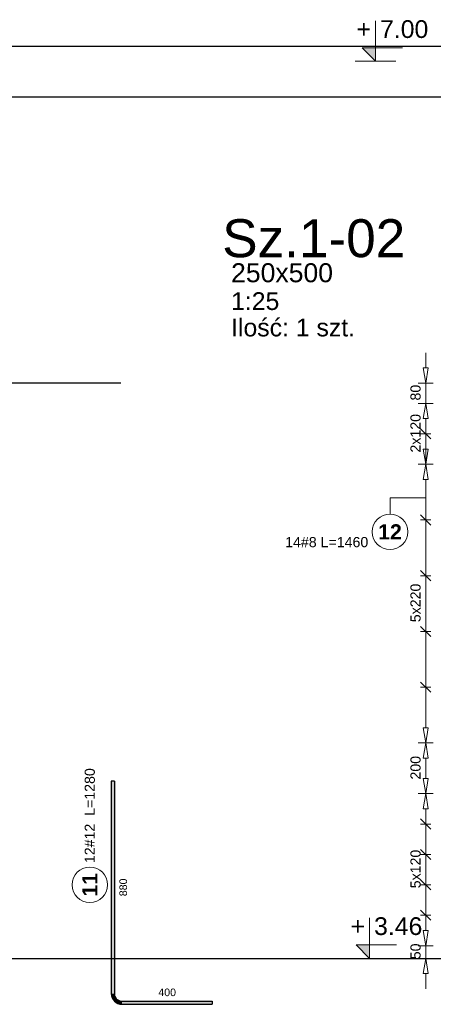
# Model space of a CAD drawing. Extents: x 3922 to 466978, y -142912 to 64503.
# Tile 28 of 62: x 396122 to 397753, y -123363 to -119478. Entities that reach past the tile are written whole.
import ezdxf
from ezdxf.enums import TextEntityAlignment as Align

# ---------------------------------------------------------------- set-up
doc = ezdxf.new("R2010")
doc.units = 0
doc.header["$LTSCALE"] = 10
doc.header["$MEASUREMENT"] = 0
doc.layers.add('P-Linia3', color=6, linetype='Continuous', lineweight=60)
for name, color, linetype in [('RCAD_opis rozkładu', 7, 'Continuous'), ('RCAD_pręt wyrzucony', 130, 'Continuous'), ('RCAD_symbole graficzne', 7, 'Continuous')]:
    doc.layers.add(name, color=color, linetype=linetype)
doc.styles.add('_Fd Opis', font='arial.ttf')
doc.styles.add('style1', font='arial.ttf')
doc.styles.add('style3', font='arialbd.ttf')

msp = doc.modelspace()

# ---------------------------------------------------------------- hatches: boundary and pattern name
at = {"layer": 'RCAD_pręt wyrzucony'}
for points in [[(396483.37262, -122482.39868), (396495.37262, -122482.39868), (396495.37262, -123321.37389), (396483.37262, -123321.37389)], [(396525.37262, -123363.37389), (396525.37262, -123351.37389), (396881.77899, -123351.37389), (396881.77899, -123363.37389)]]:
    msp.add_hatch(color=4, dxfattribs=at).paths.add_polyline_path(points, flags=0)
h = msp.add_hatch(color=4, dxfattribs=at)
edge = h.paths.add_edge_path(flags=0)
edge.add_line((396483.37262, -123321.37389), (396495.37262, -123321.37389))
edge.add_arc((396525.37262, -123321.37389), 30, 180, 270)
edge.add_line((396525.37262, -123351.37389), (396525.37262, -123363.37389))
edge.add_arc((396525.37262, -123321.37389), 42, 540, 630, ccw=False)
at = {"layer": 'RCAD_symbole graficzne'}
for points in [[(397472.28843, -119588.64289), (397525.62176, -119641.97622), (397525.62176, -119588.64289)], [(397448.80411, -123128.64289), (397502.13744, -123181.97622), (397502.13744, -123128.64289)]]:
    msp.add_hatch(color=1, dxfattribs=at).paths.add_polyline_path(points, flags=0)

# ---------------------------------------------------------------- linework, layer by layer
at = {"layer": 'Defpoints'}
for p in [(394953.25392, -119581.97622), (394953.25392, -119781.97622), (382133.5222, -123181.97622), (395614.1618, -123181.97622), (387531.97264, -123181.97622), (401012.61224, -123181.97622), (379175.3442, -123181.97622), (392655.9838, -123181.97622), (384573.79464, -123181.97622), (398054.43424, -123181.97622)]:
    msp.add_xline(p, (1, 0), dxfattribs=at)
msp.add_lwpolyline([(396521.06444, -120911.97622), (393054.08962, -120911.97622)], dxfattribs=at)
at = {"layer": 'RCAD_opis rozkładu', "color": 8, "lineweight": 0}
for p, q in [((397723.43551, -120791.97622), (397723.43551, -120851.97622)), ((397723.43551, -120911.97622), (397713.43551, -120851.97622)), ((397733.43551, -120851.97622), (397713.43551, -120851.97622)), ((397733.43551, -120851.97622), (397723.43551, -120911.97622)), ((397693.43551, -120911.97622), (397753.43551, -120911.97622)), ((397723.43551, -120991.97622), (397723.43551, -120911.97622)), ((397693.43551, -120991.97622), (397753.43551, -120991.97622)), ((397713.43551, -121051.97622), (397723.43551, -120991.97622)), ((397723.43551, -120991.97622), (397733.43551, -121051.97622)), ((397713.43551, -121051.97622), (397733.43551, -121051.97622)), ((397723.43551, -121111.97622), (397723.43551, -121051.97622)), ((397743.43551, -121131.97622), (397703.43551, -121091.97622)), ((397703.43551, -121111.97622), (397743.43551, -121111.97622)), ((397723.43551, -121231.97622), (397723.43551, -121111.97622)), ((397723.43551, -121111.97622), (397723.43551, -121171.97622)), ((397723.43551, -121231.97622), (397713.43551, -121171.97622)), ((397733.43551, -121171.97622), (397713.43551, -121171.97622)), ((397733.43551, -121171.97622), (397723.43551, -121231.97622)), ((397693.43551, -121231.97622), (397753.43551, -121231.97622)), ((397693.43551, -121231.97622), (397753.43551, -121231.97622)), ((397713.43551, -121291.97622), (397723.43551, -121231.97622)), ((397723.43551, -121231.97622), (397733.43551, -121291.97622)), ((397713.43551, -121291.97622), (397733.43551, -121291.97622)), ((397723.43551, -121451.97622), (397723.43551, -121291.97622)), ((397582.65057, -121364.30378), (397723.43551, -121364.30378)), ((397582.65057, -121364.30378), (397582.65057, -121428.99432)), ((397743.43551, -121471.97622), (397703.43551, -121431.97622)), ((397703.43551, -121451.97622), (397743.43551, -121451.97622)), ((397723.43551, -121671.97622), (397723.43551, -121451.97622)), ((397743.43551, -121691.97622), (397703.43551, -121651.97622)), ((397703.43551, -121671.97622), (397743.43551, -121671.97622)), ((397723.43551, -121781.97622), (397723.43551, -121671.97622)), ((397723.43551, -121781.97622), (397723.43551, -121891.97622)), ((397703.43551, -121871.97622), (397743.43551, -121911.97622)), ((397703.43551, -121891.97622), (397743.43551, -121891.97622)), ((397723.43551, -121891.97622), (397723.43551, -122111.97622)), ((397703.43551, -122091.97622), (397743.43551, -122131.97622)), ((397703.43551, -122111.97622), (397743.43551, -122111.97622)), ((397723.43551, -122111.97622), (397723.43551, -122271.97622)), ((397723.43551, -122331.97622), (397713.43551, -122271.97622)), ((397733.43551, -122271.97622), (397713.43551, -122271.97622)), ((397733.43551, -122271.97622), (397723.43551, -122331.97622)), ((397693.43551, -122331.97622), (397753.43551, -122331.97622)), ((397693.43551, -122331.97622), (397753.43551, -122331.97622)), ((397713.43551, -122391.97622), (397723.43551, -122331.97622)), ((397723.43551, -122331.97622), (397733.43551, -122391.97622)), ((397713.43551, -122391.97622), (397733.43551, -122391.97622)), ((397723.43551, -122431.97622), (397723.43551, -122391.97622)), ((397723.43551, -122431.97622), (397723.43551, -122471.97622)), ((397723.43551, -122531.97622), (397713.43551, -122471.97622)), ((397733.43551, -122471.97622), (397713.43551, -122471.97622)), ((397733.43551, -122471.97622), (397723.43551, -122531.97622)), ((397693.43551, -122531.97622), (397753.43551, -122531.97622)), ((397693.43551, -122531.97622), (397753.43551, -122531.97622)), ((397713.43551, -122591.97622), (397723.43551, -122531.97622)), ((397723.43551, -122531.97622), (397733.43551, -122591.97622)), ((397713.43551, -122591.97622), (397733.43551, -122591.97622)), ((397723.43551, -122651.97622), (397723.43551, -122591.97622)), ((397743.43551, -122671.97622), (397703.43551, -122631.97622)), ((397703.43551, -122651.97622), (397743.43551, -122651.97622)), ((397723.43551, -122771.97622), (397723.43551, -122651.97622)), ((397743.43551, -122791.97622), (397703.43551, -122751.97622)), ((397703.43551, -122771.97622), (397743.43551, -122771.97622)), ((397723.43551, -122831.97622), (397723.43551, -122771.97622)), ((397723.43551, -122831.97622), (397723.43551, -122891.97622)), ((397703.43551, -122871.97622), (397743.43551, -122911.97622)), ((397703.43551, -122891.97622), (397743.43551, -122891.97622)), ((397723.43551, -122891.97622), (397723.43551, -123011.97622)), ((397703.43551, -122991.97622), (397743.43551, -123031.97622)), ((397703.43551, -123011.97622), (397743.43551, -123011.97622)), ((397723.43551, -123011.97622), (397723.43551, -123071.97622)), ((397723.43551, -123131.97622), (397713.43551, -123071.97622)), ((397733.43551, -123071.97622), (397713.43551, -123071.97622)), ((397733.43551, -123071.97622), (397723.43551, -123131.97622)), ((397693.43551, -123131.97622), (397753.43551, -123131.97622)), ((397723.43551, -123131.97622), (397723.43551, -123181.97622)), ((397693.43551, -123181.97622), (397753.43551, -123181.97622)), ((397713.43551, -123241.97622), (397723.43551, -123181.97622)), ((397723.43551, -123181.97622), (397733.43551, -123241.97622)), ((397713.43551, -123241.97622), (397733.43551, -123241.97622)), ((397723.43551, -123301.97622), (397723.43551, -123241.97622))]:
    msp.add_line(p, q, dxfattribs=at)
msp.add_circle((397582.65057, -121498.99432), 70, dxfattribs=at)
at = {"layer": 'RCAD_pręt wyrzucony', "color": 4}
for p, q in [((396483.37262, -122482.39868), (396483.37262, -123321.37389)), ((396495.37262, -122482.39868), (396483.37262, -122482.39868)), ((396495.37262, -122482.39868), (396495.37262, -123321.37389)), ((396525.37262, -123351.37389), (396881.77899, -123351.37389)), ((396525.37262, -123363.37389), (396881.77899, -123363.37389)), ((396881.77899, -123351.37389), (396881.77899, -123363.37389))]:
    msp.add_line(p, q, dxfattribs=at)
at = {"layer": 'RCAD_pręt wyrzucony', "color": 8, "lineweight": 0}
msp.add_circle((396398.55379, -122891.70908), 70, dxfattribs=at)
at = {"layer": 'RCAD_pręt wyrzucony', "color": 4}
for radius in [42, 30]:
    msp.add_arc((396525.37262, -123321.37389), radius, 180, 270, dxfattribs=at)
at = {"layer": 'RCAD_symbole graficzne', "color": 1, "lineweight": 0}
for p, q in [((397525.62176, -119641.97622), (397525.62176, -119481.97622)), ((397632.28843, -119588.64289), (397472.28843, -119588.64289)), ((397472.28843, -119588.64289), (397525.62176, -119641.97622)), ((397605.62176, -119641.97622), (397445.62176, -119641.97622)), ((397502.13744, -123181.97622), (397502.13744, -123021.97622)), ((397608.80411, -123128.64289), (397448.80411, -123128.64289)), ((397448.80411, -123128.64289), (397502.13744, -123181.97622)), ((397582.13744, -123181.97622), (397422.13744, -123181.97622))]:
    msp.add_line(p, q, dxfattribs=at)

# ---------------------------------------------------------------- texts
at = {"layer": 'P-Linia3', "style": '_Fd Opis'}
msp.add_text('Sz.1-02', height=150, dxfattribs=at).set_placement((397281.74368, -120340.02892), align=Align.MIDDLE)
at = {"layer": 'P-Linia3', "color": 3, "style": '_Fd Opis'}
msp.add_text('250x500', height=75, dxfattribs=at).set_placement((397156.75879, -120476.39551), align=Align.MIDDLE)
at = {"layer": 'P-Linia3', "char_height": 70, "attachment_point": 1, "style": '_Fd Opis'}
for s, insert in [('1:25', (396955.75265, -120553.32642)), ('Ilość: 1 szt.', (396955.75265, -120657.48674))]:
    msp.add_mtext(s, dxfattribs=dict(at, insert=insert))
at = {"layer": 'RCAD_opis rozkładu', "color": 2, "char_height": 40, "attachment_point": 7, "rotation": 90, "style": 'style1'}
for s, insert in [('80', (397703.85843, -120980.58468)), ('2x120', (397703.85843, -121185.94621)), ('5x220', (397703.85843, -121855.60515)), ('200', (397703.85843, -122476.43734)), ('5x120', (397703.85843, -122905.60515)), ('50', (397703.85843, -123185.5574))]:
    msp.add_mtext(s, dxfattribs=dict(at, insert=insert))
at = {"layer": 'RCAD_opis rozkładu', "color": 1, "insert": (397582.65057, -121498.99432), "char_height": 60, "attachment_point": 5, "style": 'style3'}
msp.add_mtext('12', dxfattribs=at)
at = {"layer": 'RCAD_opis rozkładu', "color": 2, "insert": (397333.10077, -121539.67645), "char_height": 40, "attachment_point": 5, "style": 'style1'}
msp.add_mtext('14#8 L=1460', dxfattribs=at)
at = {"layer": 'RCAD_pręt wyrzucony', "color": 2, "insert": (396398.55379, -122618.85778), "char_height": 40, "attachment_point": 5, "rotation": 90, "style": 'style1'}
msp.add_mtext('12#12  L=1280', dxfattribs=at)
at = {"layer": 'RCAD_pręt wyrzucony', "color": 1, "attachment_point": 5, "rotation": 90}
for s, insert, char_height, style in [('11', (396398.55379, -122891.70908), 60, 'style3'), ('880', (396530.37262, -122901.88628), 30, 'style1')]:
    msp.add_mtext(s, dxfattribs=dict(at, insert=insert, char_height=char_height, style=style))
at = {"layer": 'RCAD_pręt wyrzucony', "color": 1, "insert": (396703.57581, -123316.37389), "char_height": 30, "attachment_point": 5, "style": 'style1'}
msp.add_mtext('400', dxfattribs=at)
at = {"layer": 'RCAD_symbole graficzne', "color": 2, "style": 'style1'}
for s, p in [('7.00 ', (397543.39954, -119570.86511)), ('3.46 ', (397519.91522, -123110.86511))]:
    msp.add_text(s, height=70, dxfattribs=at).set_placement(p, align=Align.BOTTOM_LEFT)
for p in [(397507.84398, -119570.86511), (397484.35967, -123110.86511)]:
    msp.add_text('+', height=70, dxfattribs=at).set_placement(p, align=Align.BOTTOM_RIGHT)

doc.saveas('drawing.dxf')
